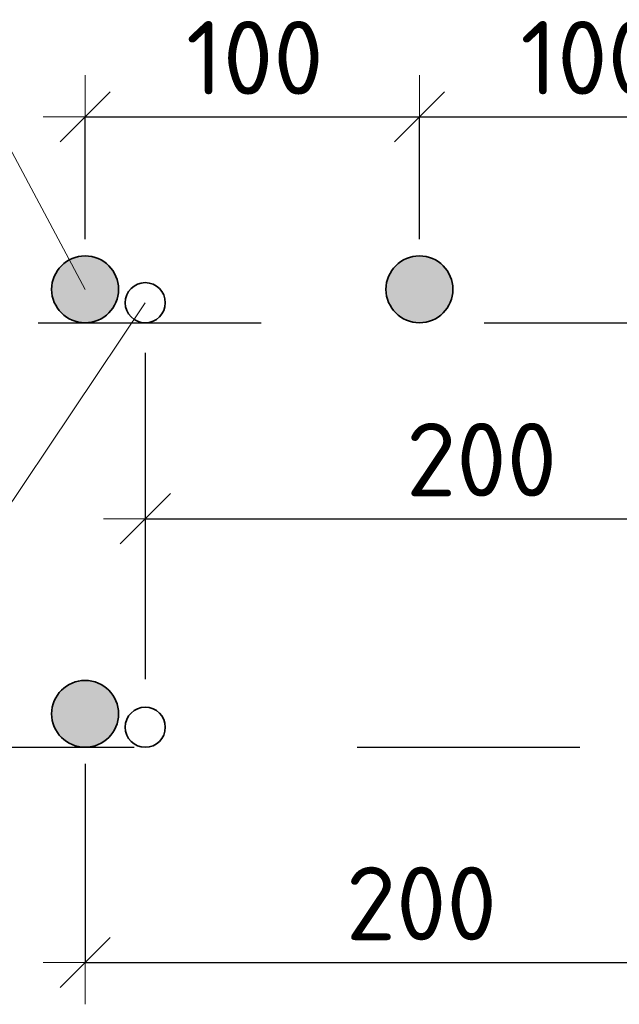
# Model space of a CAD drawing. Header units: metres. Extents: x -38 to 93, y -15 to 21.
# Tile 146 of 152: x 76.113 to 76.382, y 7.921 to 8.363. Entities that reach past the tile are written whole.
import ezdxf

# ---------------------------------------------------------------- set-up
doc = ezdxf.new("R2010")
doc.units = ezdxf.units.M
doc.header["$PDMODE"] = 65
doc.linetypes.add('______2', pattern=[0.135, 0.1, -0.035])
doc.layers.add('XR$4$_3898', color=7, linetype='Continuous')
doc.layers.add('XR$6$_3898', color=7, linetype='Continuous')
doc.layers.add('XR$4$Размерная линия_ общее', color=7, linetype='Continuous', lineweight=13)
doc.layers.add('XR$6$Размерная линия_ общее', color=7, linetype='Continuous', lineweight=13)
doc.styles.add('ISOCPEUR', font='txt')
doc.dimstyles.new('DIMSTYLE_8', dxfattribs={"dimtxt": 0.033, "dimasz": 0.0375, "dimexe": 0, "dimexo": 0, "dimgap": 0.0165, "dimtad": 2, "dimdec": 0, "dimlfac": 1000, "dimrnd": 1, "dimzin": 12, "dimdsep": 46, "dimtxsty": 'ISOCPEUR', "dimblk1": 'ALL_ML_STRICH', "dimblk2": 'ALL_ML_STRICH', "dimsah": 1, "dimcen": 0, "dimclrd": 7, "dimclre": 256, "dimclrt": 7, "dimadec": 0, "dimazin": 0, "dimtfac": 1, "dimtdec": 0, "dimtix": 1, "dimtmove": 2, "dimatfit": 3, "dimfxl": 0, "dimtzin": 0, "dimlwd": 0, "dimlwe": -3, "dimarcsym": 0})

# ---------------------------------------------------------------- blocks, each defined once
blk = doc.blocks.new('ALL_ML_STRICH')
at = {"color": 0, "linetype": 'ByBlock', "lineweight": -2}
for p, q in [((0, -0.5), (0, 0.5)), ((-0.3, -0.3), (0.3, 0.3)), ((-1, 0), (0.5, 0))]:
    blk.add_line(p, q, dxfattribs=at)
blk = doc.blocks.new('*D48')
at = {"layer": 'DEFPOINTS', "color": 7, "linetype": 'Continuous', "lineweight": 13, "transparency": 33554687}
for p in [(76.14196, 8.31961), (76.14196, 8.24218), (76.29196, 8.24218)]:
    blk.add_point(p, dxfattribs=at)
at = {"layer": 'XR$4$Размерная линия_ общее', "color": 253, "linetype": 'Continuous', "lineweight": -2, "true_color": 0xa0a0a0, "transparency": 33554687}
for p, q in [((76.14196, 8.26468), (76.14196, 8.31961)), ((76.29196, 8.26468), (76.29196, 8.31961))]:
    blk.add_line(p, q, dxfattribs=at)
at = {"layer": 'XR$4$Размерная линия_ общее', "color": 7, "linetype": 'Continuous', "lineweight": -2, "transparency": 33554687}
blk.add_line((76.14196, 8.31961), (76.29196, 8.31961), dxfattribs=at)
at = {"layer": 'XR$4$Размерная линия_ общее', "color": 7, "linetype": 'Continuous', "lineweight": 13, "transparency": 33554687, "xscale": 0.0375, "yscale": 0.0375, "zscale": 0.0375, "rotation": 180}
blk.add_blockref('ALL_ML_STRICH', (76.14196, 8.31961), dxfattribs=at)
at = {"layer": 'XR$4$Размерная линия_ общее', "color": 7, "linetype": 'Continuous', "lineweight": 13, "transparency": 33554687, "xscale": 0.0375, "yscale": 0.0375, "zscale": 0.0375}
blk.add_blockref('ALL_ML_STRICH', (76.29196, 8.31961), dxfattribs=at)
at = {"layer": 'XR$4$Размерная линия_ общее', "color": 7, "linetype": 'Continuous', "lineweight": 13, "transparency": 33554687, "insert": (76.18726, 8.36261), "char_height": 0.033, "width": 0.00165, "attachment_point": 1, "line_spacing_factor": 0.60241, "style": 'ISOCPEUR'}
blk.add_mtext('100', dxfattribs=at)
blk = doc.blocks.new('*D49')
at = {"layer": 'DEFPOINTS', "color": 7, "linetype": 'Continuous', "lineweight": 13, "transparency": 33554687}
for p in [(76.29196, 8.31961), (76.29196, 8.24218), (76.44196, 8.24218)]:
    blk.add_point(p, dxfattribs=at)
at = {"layer": 'XR$4$Размерная линия_ общее', "color": 253, "linetype": 'Continuous', "lineweight": -2, "true_color": 0xa0a0a0, "transparency": 33554687}
for p, q in [((76.29196, 8.26468), (76.29196, 8.31961)), ((76.44196, 8.26468), (76.44196, 8.31961))]:
    blk.add_line(p, q, dxfattribs=at)
at = {"layer": 'XR$4$Размерная линия_ общее', "color": 7, "linetype": 'Continuous', "lineweight": -2, "transparency": 33554687}
blk.add_line((76.29196, 8.31961), (76.44196, 8.31961), dxfattribs=at)
at = {"layer": 'XR$4$Размерная линия_ общее', "color": 7, "linetype": 'Continuous', "lineweight": 13, "transparency": 33554687, "xscale": 0.0375, "yscale": 0.0375, "zscale": 0.0375, "rotation": 180}
blk.add_blockref('ALL_ML_STRICH', (76.29196, 8.31961), dxfattribs=at)
at = {"layer": 'XR$4$Размерная линия_ общее', "color": 7, "linetype": 'Continuous', "lineweight": 13, "transparency": 33554687, "xscale": 0.0375, "yscale": 0.0375, "zscale": 0.0375}
blk.add_blockref('ALL_ML_STRICH', (76.44196, 8.31961), dxfattribs=at)
at = {"layer": 'XR$4$Размерная линия_ общее', "color": 7, "linetype": 'Continuous', "lineweight": 13, "transparency": 33554687, "insert": (76.33726, 8.36261), "char_height": 0.033, "width": 0.00165, "attachment_point": 1, "line_spacing_factor": 0.60241, "style": 'ISOCPEUR'}
blk.add_mtext('100', dxfattribs=at)
blk = doc.blocks.new('*D54')
at = {"layer": 'DEFPOINTS', "color": 7, "linetype": 'Continuous', "lineweight": 13, "transparency": 33554687}
for p in [(76.16896, 8.23618), (76.46896, 8.23618), (76.16896, 8.13924)]:
    blk.add_point(p, dxfattribs=at)
at = {"layer": 'XR$4$Размерная линия_ общее', "color": 253, "linetype": 'Continuous', "lineweight": -2, "true_color": 0xa0a0a0, "transparency": 33554687}
for p, q in [((76.16896, 8.21368), (76.16896, 8.13924)), ((76.46896, 8.21368), (76.46896, 8.13924))]:
    blk.add_line(p, q, dxfattribs=at)
at = {"layer": 'XR$4$Размерная линия_ общее', "color": 7, "linetype": 'Continuous', "lineweight": -2, "transparency": 33554687}
blk.add_line((76.16896, 8.13924), (76.46896, 8.13924), dxfattribs=at)
at = {"layer": 'XR$4$Размерная линия_ общее', "color": 7, "linetype": 'Continuous', "lineweight": 13, "transparency": 33554687, "xscale": 0.0375, "yscale": 0.0375, "zscale": 0.0375, "rotation": 180}
blk.add_blockref('ALL_ML_STRICH', (76.16896, 8.13924), dxfattribs=at)
at = {"layer": 'XR$4$Размерная линия_ общее', "color": 7, "linetype": 'Continuous', "lineweight": 13, "transparency": 33554687, "xscale": 0.0375, "yscale": 0.0375, "zscale": 0.0375}
blk.add_blockref('ALL_ML_STRICH', (76.46896, 8.13924), dxfattribs=at)
at = {"layer": 'XR$4$Размерная линия_ общее', "color": 7, "linetype": 'Continuous', "lineweight": 13, "transparency": 33554687, "insert": (76.28596, 8.18224), "char_height": 0.033, "width": 0.00165, "attachment_point": 1, "line_spacing_factor": 0.60241, "style": 'ISOCPEUR'}
blk.add_mtext('200', dxfattribs=at)
blk = doc.blocks.new('*D57')
at = {"layer": 'DEFPOINTS', "color": 7, "linetype": 'Continuous', "lineweight": 13, "transparency": 33554687}
for p in [(76.14196, 8.05168), (76.44196, 8.05168), (76.14196, 7.94007)]:
    blk.add_point(p, dxfattribs=at)
at = {"layer": 'XR$4$Размерная линия_ общее', "color": 253, "linetype": 'Continuous', "lineweight": -2, "true_color": 0xa0a0a0, "transparency": 33554687}
for p, q in [((76.14196, 8.02918), (76.14196, 7.94007)), ((76.44196, 8.02918), (76.44196, 7.94007))]:
    blk.add_line(p, q, dxfattribs=at)
at = {"layer": 'XR$4$Размерная линия_ общее', "color": 7, "linetype": 'Continuous', "lineweight": -2, "transparency": 33554687}
blk.add_line((76.14196, 7.94007), (76.44196, 7.94007), dxfattribs=at)
at = {"layer": 'XR$4$Размерная линия_ общее', "color": 7, "linetype": 'Continuous', "lineweight": 13, "transparency": 33554687, "xscale": 0.0375, "yscale": 0.0375, "zscale": 0.0375, "rotation": 180}
blk.add_blockref('ALL_ML_STRICH', (76.14196, 7.94007), dxfattribs=at)
at = {"layer": 'XR$4$Размерная линия_ общее', "color": 7, "linetype": 'Continuous', "lineweight": 13, "transparency": 33554687, "xscale": 0.0375, "yscale": 0.0375, "zscale": 0.0375}
blk.add_blockref('ALL_ML_STRICH', (76.44196, 7.94007), dxfattribs=at)
at = {"layer": 'XR$4$Размерная линия_ общее', "color": 7, "linetype": 'Continuous', "lineweight": 13, "transparency": 33554687, "insert": (76.25896, 7.98307), "char_height": 0.033, "width": 0.00165, "attachment_point": 1, "line_spacing_factor": 0.60241, "style": 'ISOCPEUR'}
blk.add_mtext('200', dxfattribs=at)
blk = doc.blocks.new('*D633')
at = {"layer": 'DEFPOINTS', "color": 7, "linetype": 'Continuous', "lineweight": 13, "transparency": 33554687}
for p in [(76.14196, 8.31961), (76.14196, 8.24218), (76.29196, 8.24218)]:
    blk.add_point(p, dxfattribs=at)
at = {"layer": 'XR$6$Размерная линия_ общее', "color": 253, "linetype": 'Continuous', "lineweight": -2, "true_color": 0xa0a0a0, "transparency": 33554687}
for p, q in [((76.14196, 8.26468), (76.14196, 8.31961)), ((76.29196, 8.26468), (76.29196, 8.31961))]:
    blk.add_line(p, q, dxfattribs=at)
at = {"layer": 'XR$6$Размерная линия_ общее', "color": 7, "linetype": 'Continuous', "lineweight": -2, "transparency": 33554687}
blk.add_line((76.14196, 8.31961), (76.29196, 8.31961), dxfattribs=at)
at = {"layer": 'XR$6$Размерная линия_ общее', "color": 7, "linetype": 'Continuous', "lineweight": 13, "transparency": 33554687, "xscale": 0.0375, "yscale": 0.0375, "zscale": 0.0375, "rotation": 180}
blk.add_blockref('ALL_ML_STRICH', (76.14196, 8.31961), dxfattribs=at)
at = {"layer": 'XR$6$Размерная линия_ общее', "color": 7, "linetype": 'Continuous', "lineweight": 13, "transparency": 33554687, "xscale": 0.0375, "yscale": 0.0375, "zscale": 0.0375}
blk.add_blockref('ALL_ML_STRICH', (76.29196, 8.31961), dxfattribs=at)
at = {"layer": 'XR$6$Размерная линия_ общее', "color": 7, "linetype": 'Continuous', "lineweight": 13, "transparency": 33554687, "insert": (76.18726, 8.36261), "char_height": 0.033, "width": 0.00165, "attachment_point": 1, "line_spacing_factor": 0.60241, "style": 'ISOCPEUR'}
blk.add_mtext('100', dxfattribs=at)
blk = doc.blocks.new('*D634')
at = {"layer": 'DEFPOINTS', "color": 7, "linetype": 'Continuous', "lineweight": 13, "transparency": 33554687}
for p in [(76.29196, 8.31961), (76.29196, 8.24218), (76.44196, 8.24218)]:
    blk.add_point(p, dxfattribs=at)
at = {"layer": 'XR$6$Размерная линия_ общее', "color": 253, "linetype": 'Continuous', "lineweight": -2, "true_color": 0xa0a0a0, "transparency": 33554687}
for p, q in [((76.29196, 8.26468), (76.29196, 8.31961)), ((76.44196, 8.26468), (76.44196, 8.31961))]:
    blk.add_line(p, q, dxfattribs=at)
at = {"layer": 'XR$6$Размерная линия_ общее', "color": 7, "linetype": 'Continuous', "lineweight": -2, "transparency": 33554687}
blk.add_line((76.29196, 8.31961), (76.44196, 8.31961), dxfattribs=at)
at = {"layer": 'XR$6$Размерная линия_ общее', "color": 7, "linetype": 'Continuous', "lineweight": 13, "transparency": 33554687, "xscale": 0.0375, "yscale": 0.0375, "zscale": 0.0375, "rotation": 180}
blk.add_blockref('ALL_ML_STRICH', (76.29196, 8.31961), dxfattribs=at)
at = {"layer": 'XR$6$Размерная линия_ общее', "color": 7, "linetype": 'Continuous', "lineweight": 13, "transparency": 33554687, "xscale": 0.0375, "yscale": 0.0375, "zscale": 0.0375}
blk.add_blockref('ALL_ML_STRICH', (76.44196, 8.31961), dxfattribs=at)
at = {"layer": 'XR$6$Размерная линия_ общее', "color": 7, "linetype": 'Continuous', "lineweight": 13, "transparency": 33554687, "insert": (76.33726, 8.36261), "char_height": 0.033, "width": 0.00165, "attachment_point": 1, "line_spacing_factor": 0.60241, "style": 'ISOCPEUR'}
blk.add_mtext('100', dxfattribs=at)
blk = doc.blocks.new('*D639')
at = {"layer": 'DEFPOINTS', "color": 7, "linetype": 'Continuous', "lineweight": 13, "transparency": 33554687}
for p in [(76.16896, 8.23618), (76.46896, 8.23618), (76.16896, 8.13924)]:
    blk.add_point(p, dxfattribs=at)
at = {"layer": 'XR$6$Размерная линия_ общее', "color": 253, "linetype": 'Continuous', "lineweight": -2, "true_color": 0xa0a0a0, "transparency": 33554687}
for p, q in [((76.16896, 8.21368), (76.16896, 8.13924)), ((76.46896, 8.21368), (76.46896, 8.13924))]:
    blk.add_line(p, q, dxfattribs=at)
at = {"layer": 'XR$6$Размерная линия_ общее', "color": 7, "linetype": 'Continuous', "lineweight": -2, "transparency": 33554687}
blk.add_line((76.16896, 8.13924), (76.46896, 8.13924), dxfattribs=at)
at = {"layer": 'XR$6$Размерная линия_ общее', "color": 7, "linetype": 'Continuous', "lineweight": 13, "transparency": 33554687, "xscale": 0.0375, "yscale": 0.0375, "zscale": 0.0375, "rotation": 180}
blk.add_blockref('ALL_ML_STRICH', (76.16896, 8.13924), dxfattribs=at)
at = {"layer": 'XR$6$Размерная линия_ общее', "color": 7, "linetype": 'Continuous', "lineweight": 13, "transparency": 33554687, "xscale": 0.0375, "yscale": 0.0375, "zscale": 0.0375}
blk.add_blockref('ALL_ML_STRICH', (76.46896, 8.13924), dxfattribs=at)
at = {"layer": 'XR$6$Размерная линия_ общее', "color": 7, "linetype": 'Continuous', "lineweight": 13, "transparency": 33554687, "insert": (76.28596, 8.18224), "char_height": 0.033, "width": 0.00165, "attachment_point": 1, "line_spacing_factor": 0.60241, "style": 'ISOCPEUR'}
blk.add_mtext('200', dxfattribs=at)
blk = doc.blocks.new('*D642')
at = {"layer": 'DEFPOINTS', "color": 7, "linetype": 'Continuous', "lineweight": 13, "transparency": 33554687}
for p in [(76.14196, 8.05168), (76.44196, 8.05168), (76.14196, 7.94007)]:
    blk.add_point(p, dxfattribs=at)
at = {"layer": 'XR$6$Размерная линия_ общее', "color": 253, "linetype": 'Continuous', "lineweight": -2, "true_color": 0xa0a0a0, "transparency": 33554687}
for p, q in [((76.14196, 8.02918), (76.14196, 7.94007)), ((76.44196, 8.02918), (76.44196, 7.94007))]:
    blk.add_line(p, q, dxfattribs=at)
at = {"layer": 'XR$6$Размерная линия_ общее', "color": 7, "linetype": 'Continuous', "lineweight": -2, "transparency": 33554687}
blk.add_line((76.14196, 7.94007), (76.44196, 7.94007), dxfattribs=at)
at = {"layer": 'XR$6$Размерная линия_ общее', "color": 7, "linetype": 'Continuous', "lineweight": 13, "transparency": 33554687, "xscale": 0.0375, "yscale": 0.0375, "zscale": 0.0375, "rotation": 180}
blk.add_blockref('ALL_ML_STRICH', (76.14196, 7.94007), dxfattribs=at)
at = {"layer": 'XR$6$Размерная линия_ общее', "color": 7, "linetype": 'Continuous', "lineweight": 13, "transparency": 33554687, "xscale": 0.0375, "yscale": 0.0375, "zscale": 0.0375}
blk.add_blockref('ALL_ML_STRICH', (76.44196, 7.94007), dxfattribs=at)
at = {"layer": 'XR$6$Размерная линия_ общее', "color": 7, "linetype": 'Continuous', "lineweight": 13, "transparency": 33554687, "insert": (76.25896, 7.98307), "char_height": 0.033, "width": 0.00165, "attachment_point": 1, "line_spacing_factor": 0.60241, "style": 'ISOCPEUR'}
blk.add_mtext('200', dxfattribs=at)

msp = doc.modelspace()

# ---------------------------------------------------------------- hatches: boundary and pattern name
at = {"linetype": 'Continuous', "lineweight": 25, "true_color": 0xa2a2a2, "transparency": 33554687}
for points in [[(76.15386, 8.25131), (76.15257, 8.25278), (76.1511, 8.25408), (76.14946, 8.25517), (76.1477, 8.25603), (76.14585, 8.25667), (76.14392, 8.25705), (76.14196, 8.25718), (76.14001, 8.25705), (76.13808, 8.25667), (76.13622, 8.25603), (76.13446, 8.25517), (76.13283, 8.25408), (76.13136, 8.25278), (76.13006, 8.25131), (76.12897, 8.24968), (76.12811, 8.24792), (76.12748, 8.24606), (76.12709, 8.24413), (76.12696, 8.24218), (76.12709, 8.24022), (76.12748, 8.23829), (76.12811, 8.23644), (76.12897, 8.23468), (76.13006, 8.23305), (76.13136, 8.23157), (76.13283, 8.23028), (76.13446, 8.22919), (76.13622, 8.22832), (76.13808, 8.22769), (76.14001, 8.2273), (76.14196, 8.22718), (76.14392, 8.2273), (76.14585, 8.22769), (76.1477, 8.22832), (76.14946, 8.22919), (76.1511, 8.23028), (76.15257, 8.23157), (76.15386, 8.23305), (76.15495, 8.23468), (76.15582, 8.23644), (76.15645, 8.23829), (76.15684, 8.24022), (76.15696, 8.24218), (76.15684, 8.24413), (76.15645, 8.24606), (76.15582, 8.24792), (76.15495, 8.24968)], [(76.15386, 8.25131), (76.15257, 8.25278), (76.1511, 8.25408), (76.14946, 8.25517), (76.1477, 8.25603), (76.14585, 8.25667), (76.14392, 8.25705), (76.14196, 8.25718), (76.14001, 8.25705), (76.13808, 8.25667), (76.13622, 8.25603), (76.13446, 8.25517), (76.13283, 8.25408), (76.13136, 8.25278), (76.13006, 8.25131), (76.12897, 8.24968), (76.12811, 8.24792), (76.12748, 8.24606), (76.12709, 8.24413), (76.12696, 8.24218), (76.12709, 8.24022), (76.12748, 8.23829), (76.12811, 8.23644), (76.12897, 8.23468), (76.13006, 8.23305), (76.13136, 8.23157), (76.13283, 8.23028), (76.13446, 8.22919), (76.13622, 8.22832), (76.13808, 8.22769), (76.14001, 8.2273), (76.14196, 8.22718), (76.14392, 8.2273), (76.14585, 8.22769), (76.1477, 8.22832), (76.14946, 8.22919), (76.1511, 8.23028), (76.15257, 8.23157), (76.15386, 8.23305), (76.15495, 8.23468), (76.15582, 8.23644), (76.15645, 8.23829), (76.15684, 8.24022), (76.15696, 8.24218), (76.15684, 8.24413), (76.15645, 8.24606), (76.15582, 8.24792), (76.15495, 8.24968)], [(76.30386, 8.25131), (76.30257, 8.25278), (76.3011, 8.25408), (76.29946, 8.25517), (76.2977, 8.25603), (76.29585, 8.25667), (76.29392, 8.25705), (76.29196, 8.25718), (76.29001, 8.25705), (76.28808, 8.25667), (76.28622, 8.25603), (76.28446, 8.25517), (76.28283, 8.25408), (76.28136, 8.25278), (76.28006, 8.25131), (76.27897, 8.24968), (76.27811, 8.24792), (76.27748, 8.24606), (76.27709, 8.24413), (76.27696, 8.24218), (76.27709, 8.24022), (76.27748, 8.23829), (76.27811, 8.23644), (76.27897, 8.23468), (76.28006, 8.23305), (76.28136, 8.23157), (76.28283, 8.23028), (76.28446, 8.22919), (76.28622, 8.22832), (76.28808, 8.22769), (76.29001, 8.2273), (76.29196, 8.22718), (76.29392, 8.2273), (76.29585, 8.22769), (76.2977, 8.22832), (76.29946, 8.22919), (76.3011, 8.23028), (76.30257, 8.23157), (76.30386, 8.23305), (76.30495, 8.23468), (76.30582, 8.23644), (76.30645, 8.23829), (76.30684, 8.24022), (76.30696, 8.24218), (76.30684, 8.24413), (76.30645, 8.24606), (76.30582, 8.24792), (76.30495, 8.24968)], [(76.30386, 8.25131), (76.30257, 8.25278), (76.3011, 8.25408), (76.29946, 8.25517), (76.2977, 8.25603), (76.29585, 8.25667), (76.29392, 8.25705), (76.29196, 8.25718), (76.29001, 8.25705), (76.28808, 8.25667), (76.28622, 8.25603), (76.28446, 8.25517), (76.28283, 8.25408), (76.28136, 8.25278), (76.28006, 8.25131), (76.27897, 8.24968), (76.27811, 8.24792), (76.27748, 8.24606), (76.27709, 8.24413), (76.27696, 8.24218), (76.27709, 8.24022), (76.27748, 8.23829), (76.27811, 8.23644), (76.27897, 8.23468), (76.28006, 8.23305), (76.28136, 8.23157), (76.28283, 8.23028), (76.28446, 8.22919), (76.28622, 8.22832), (76.28808, 8.22769), (76.29001, 8.2273), (76.29196, 8.22718), (76.29392, 8.2273), (76.29585, 8.22769), (76.2977, 8.22832), (76.29946, 8.22919), (76.3011, 8.23028), (76.30257, 8.23157), (76.30386, 8.23305), (76.30495, 8.23468), (76.30582, 8.23644), (76.30645, 8.23829), (76.30684, 8.24022), (76.30696, 8.24218), (76.30684, 8.24413), (76.30645, 8.24606), (76.30582, 8.24792), (76.30495, 8.24968)], [(76.15386, 8.06081), (76.15257, 8.06228), (76.1511, 8.06358), (76.14946, 8.06467), (76.1477, 8.06553), (76.14585, 8.06617), (76.14392, 8.06655), (76.14196, 8.06668), (76.14001, 8.06655), (76.13808, 8.06617), (76.13622, 8.06553), (76.13446, 8.06467), (76.13283, 8.06358), (76.13136, 8.06228), (76.13006, 8.06081), (76.12897, 8.05918), (76.12811, 8.05742), (76.12748, 8.05556), (76.12709, 8.05363), (76.12696, 8.05168), (76.12709, 8.04972), (76.12748, 8.04779), (76.12811, 8.04594), (76.12897, 8.04418), (76.13006, 8.04255), (76.13136, 8.04107), (76.13283, 8.03978), (76.13446, 8.03869), (76.13622, 8.03782), (76.13808, 8.03719), (76.14001, 8.0368), (76.14196, 8.03668), (76.14392, 8.0368), (76.14585, 8.03719), (76.1477, 8.03782), (76.14946, 8.03869), (76.1511, 8.03978), (76.15257, 8.04107), (76.15386, 8.04255), (76.15495, 8.04418), (76.15582, 8.04594), (76.15645, 8.04779), (76.15684, 8.04972), (76.15696, 8.05168), (76.15684, 8.05363), (76.15645, 8.05556), (76.15582, 8.05742), (76.15495, 8.05918)], [(76.15386, 8.06081), (76.15257, 8.06228), (76.1511, 8.06358), (76.14946, 8.06467), (76.1477, 8.06553), (76.14585, 8.06617), (76.14392, 8.06655), (76.14196, 8.06668), (76.14001, 8.06655), (76.13808, 8.06617), (76.13622, 8.06553), (76.13446, 8.06467), (76.13283, 8.06358), (76.13136, 8.06228), (76.13006, 8.06081), (76.12897, 8.05918), (76.12811, 8.05742), (76.12748, 8.05556), (76.12709, 8.05363), (76.12696, 8.05168), (76.12709, 8.04972), (76.12748, 8.04779), (76.12811, 8.04594), (76.12897, 8.04418), (76.13006, 8.04255), (76.13136, 8.04107), (76.13283, 8.03978), (76.13446, 8.03869), (76.13622, 8.03782), (76.13808, 8.03719), (76.14001, 8.0368), (76.14196, 8.03668), (76.14392, 8.0368), (76.14585, 8.03719), (76.1477, 8.03782), (76.14946, 8.03869), (76.1511, 8.03978), (76.15257, 8.04107), (76.15386, 8.04255), (76.15495, 8.04418), (76.15582, 8.04594), (76.15645, 8.04779), (76.15684, 8.04972), (76.15696, 8.05168), (76.15684, 8.05363), (76.15645, 8.05556), (76.15582, 8.05742), (76.15495, 8.05918)]]:
    msp.add_hatch(color=253, dxfattribs=at).paths.add_polyline_path(points)

# ---------------------------------------------------------------- linework, layer by layer
at = {"color": 8, "linetype": '______2', "lineweight": -3, "true_color": 0x737373, "transparency": 33554687}
for p, q in [((76.12096, 8.22718), (77.11696, 8.22718)), ((76.12096, 8.22718), (77.11696, 8.22718)), ((76.06396, 8.03668), (77.11696, 8.03668)), ((76.06396, 8.03668), (77.11696, 8.03668))]:
    msp.add_line(p, q, dxfattribs=at)
at = {"color": 7, "linetype": 'Continuous', "lineweight": 13, "transparency": 33554687}
for points in [[(75.81694, 8.31961), (76.10053, 8.31961), (76.14196, 8.24218)], [(75.81694, 8.31961), (76.10053, 8.31961), (76.14196, 8.24218)], [(75.81694, 8.13924), (76.10395, 8.13924), (76.16896, 8.23618)], [(75.81694, 8.13924), (76.10395, 8.13924), (76.16896, 8.23618)]]:
    msp.add_lwpolyline(points, dxfattribs=at)
at = {"layer": 'XR$4$_3898', "color": 7, "linetype": 'Continuous', "lineweight": 35, "transparency": 33554687}
for centre, radius in [((76.14196, 8.24218), 0.015), ((76.29196, 8.24218), 0.015), ((76.16896, 8.23618), 0.009), ((76.14196, 8.05168), 0.015), ((76.16896, 8.04568), 0.009)]:
    msp.add_circle(centre, radius, dxfattribs=at)
at = {"layer": 'XR$4$Размерная линия_ общее', "color": 253, "linetype": 'Continuous', "lineweight": -3, "true_color": 0xa0a0a0, "transparency": 33554687}
msp.add_line((76.16896, 8.13924), (76.16896, 8.06724), dxfattribs=at)
at = {"layer": 'XR$6$_3898', "color": 7, "linetype": 'Continuous', "lineweight": 35, "transparency": 33554687}
for centre, radius in [((76.14196, 8.24218), 0.015), ((76.29196, 8.24218), 0.015), ((76.16896, 8.23618), 0.009), ((76.14196, 8.05168), 0.015), ((76.16896, 8.04568), 0.009)]:
    msp.add_circle(centre, radius, dxfattribs=at)
at = {"layer": 'XR$6$Размерная линия_ общее', "color": 253, "linetype": 'Continuous', "lineweight": -3, "true_color": 0xa0a0a0, "transparency": 33554687}
msp.add_line((76.16896, 8.13924), (76.16896, 8.06724), dxfattribs=at)

# ---------------------------------------------------------------- dimensions: what is measured, and where the dimension line sits
at = {"layer": 'XR$4$Размерная линия_ общее', "color": 7, "linetype": 'Continuous', "lineweight": 13, "transparency": 33554687}
for base, p1, p2, text, picture, middle in [((76.29196, 8.31961), (76.14196, 8.26468), (76.29196, 8.26468), '100', '*D48', (76.21696, 8.33611)), ((76.44196, 8.31961), (76.29196, 8.26468), (76.44196, 8.26468), '100', '*D49', (76.36696, 8.33611)), ((76.46896, 8.13924), (76.16896, 8.21368), (76.46896, 8.21368), '200', '*D54', (76.31896, 8.15574)), ((76.44196, 7.94007), (76.14196, 8.02918), (76.44196, 8.02918), '200', '*D57', (76.29196, 7.95657))]:
    dim = msp.add_linear_dim(base=base, p1=p1, p2=p2, text=text, dimstyle='DIMSTYLE_8', override={"dimpost": '<>', "dimclrd": 7, "dimclre": 253, "dimclrt": 7, "dimlwd": 0, "dimlwe": 65533}, dxfattribs=at)
    dim.commit()
    dim.dimension.update_dxf_attribs({"geometry": picture, "text_midpoint": middle, "dimtype": 160})
at = {"layer": 'XR$6$Размерная линия_ общее', "color": 7, "linetype": 'Continuous', "lineweight": 13, "transparency": 33554687}
for base, p1, p2, text, picture, middle in [((76.29196, 8.31961), (76.14196, 8.26468), (76.29196, 8.26468), '100', '*D633', (76.21696, 8.33611)), ((76.44196, 8.31961), (76.29196, 8.26468), (76.44196, 8.26468), '100', '*D634', (76.36696, 8.33611)), ((76.46896, 8.13924), (76.16896, 8.21368), (76.46896, 8.21368), '200', '*D639', (76.31896, 8.15574)), ((76.44196, 7.94007), (76.14196, 8.02918), (76.44196, 8.02918), '200', '*D642', (76.29196, 7.95657))]:
    dim = msp.add_linear_dim(base=base, p1=p1, p2=p2, text=text, dimstyle='DIMSTYLE_8', override={"dimpost": '<>', "dimclrd": 7, "dimclre": 253, "dimclrt": 7, "dimlwd": 0, "dimlwe": 65533}, dxfattribs=at)
    dim.commit()
    dim.dimension.update_dxf_attribs({"geometry": picture, "text_midpoint": middle, "dimtype": 160})

doc.saveas('drawing.dxf')
